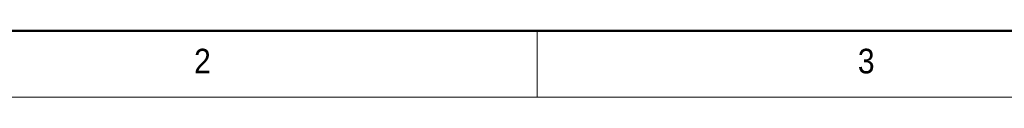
# Model space of a CAD drawing. Header units: millimetres. Extents: x 75 to 6266, y 75 to 4380.
# Tile 2 of 24: x 1065 to 2178, y 75 to 150. Entities that reach past the tile are written whole.
import ezdxf

# ---------------------------------------------------------------- set-up
doc = ezdxf.new("R2010")
doc.units = ezdxf.units.MM
doc.header["$LTSCALE"] = 15
doc.styles.add('SLDTEXTSTYLE1', font='GOTHIC.TTF', dxfattribs={"width": 0.913})

msp = doc.modelspace()

# ---------------------------------------------------------------- linework, layer by layer
at = {"color": 7, "linetype": 'Continuous', "lineweight": 50}
msp.add_line((150, 150), (6150, 150), dxfattribs=at)
at = {"color": 7, "linetype": 'Continuous', "lineweight": 18}
for p, q in [((150, 150), (6150, 150)), ((1650, 150), (1650, 75)), ((1845, 150), (6150, 150)), ((75, 75), (6225, 75))]:
    msp.add_line(p, q, dxfattribs=at)

# ---------------------------------------------------------------- texts
at = {"color": 7, "linetype": 'Continuous', "lineweight": 0, "char_height": 27.78125, "attachment_point": 1, "style": 'SLDTEXTSTYLE1'}
for s, insert in [('2', (1262.5, 129.694659)), ('3', (2012.5, 129.694659))]:
    msp.add_mtext(s, dxfattribs=dict(at, insert=insert))

doc.saveas('drawing.dxf')
